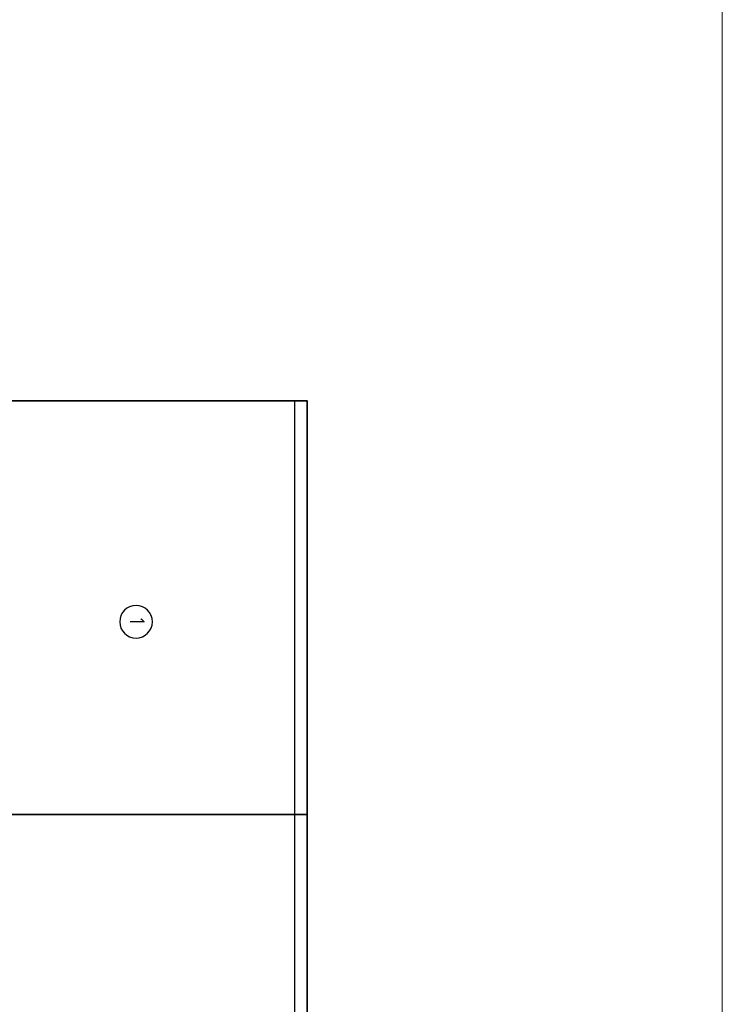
# Model space of a CAD drawing. Header units: inches. Extents: x 0 to 111471, y -105323 to 11070.
# Tile 254 of 256: x 33759 to 34855, y -11372 to -9837. Entities that reach past the tile are written whole.
import ezdxf
from ezdxf.enums import TextEntityAlignment as Align

# ---------------------------------------------------------------- set-up
doc = ezdxf.new("R2010")
doc.units = ezdxf.units.IN
doc.header["$MEASUREMENT"] = 0
doc.layers.add('888 opisy', color=3, linetype='Continuous', lineweight=0)
doc.layers.add('888 sciany istniejące', color=2, linetype='Continuous', lineweight=35)
doc.layers.add('888 opisy kolorow', color=11, linetype='Continuous')
doc.styles.get("Standard").update_dxf_attribs({"font": 'arial.ttf'})
doc.styles.add('TS 100_ILIARD OSIE', font='trebuc.ttf', dxfattribs={"width": 0.8, "height": 23})

# ---------------------------------------------------------------- blocks, each defined once
blk = doc.blocks.new('oznaczenie osi')
at = {"linetype": 'ByBlock'}
blk.add_circle((0, 0), 17, dxfattribs=at)
at = {"oblique": 5, "width": 0.85}
blk.add_attdef('NR', text='', height=15, dxfattribs=at).set_placement((0, -7), align=Align.CENTER)

msp = doc.modelspace()

# ---------------------------------------------------------------- linework, layer by layer
at = {"layer": '888 opisy'}
msp.add_line((34854.511, -30973.227), (34854.511, 3088.355), dxfattribs=at)
at = {"layer": '888 opisy kolorow', "ltscale": 0.01}
msp.add_lwpolyline([(34207.191, -10431.178), (34187.191, -10431.178), (34187.191, -12050.178), (34207.191, -12050.178)], dxfattribs=at)
at = {"layer": '888 sciany istniejące'}
for points in [[(34207.191, -10495.178), (34207.191, -10431.178), (32810.191, -10431.178)], [(34207.191, -10495.178), (34207.191, -12050.178)], [(34207.191, -11076.178), (32801.029, -11076.178)]]:
    msp.add_lwpolyline(points, dxfattribs=at)

# ---------------------------------------------------------------- block references
at = {"layer": '888 opisy kolorow'}
ref = msp.add_blockref('oznaczenie osi', (33940.253, -10775.498), dxfattribs=dict(at, xscale=-1.5, yscale=1.5, zscale=1.5, rotation=359.9999999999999))
ref.add_attrib('NR', '1', dxfattribs={"layer": '0', "height": 23, "rotation": 270, "style": 'TS 100_ILIARD OSIE', "width": 0.8}).set_placement((33923.717, -10774.901), align=Align.BOTTOM_CENTER)

doc.saveas('drawing.dxf')
